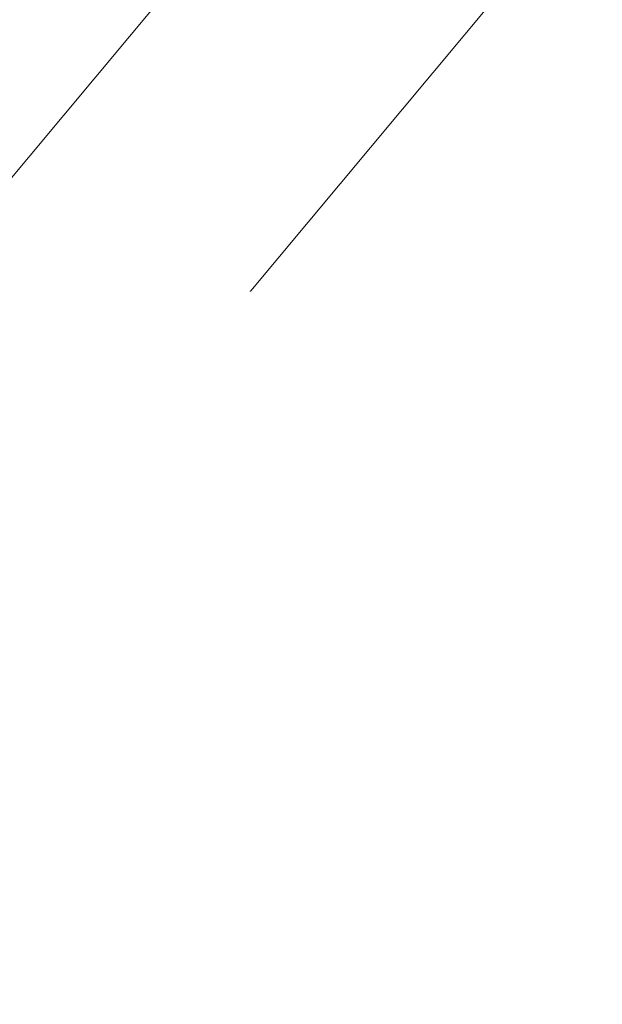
# Model space of a CAD drawing. Header units: feet. Extents: x 7493042 to 7493387, y 5986509 to 5986725.
# Tile 30 of 73: x 7493217.25 to 7493217.819, y 5986661.288 to 5986662.248. Entities that reach past the tile are written whole.
import ezdxf

# ---------------------------------------------------------------- set-up
doc = ezdxf.new("R2010")
doc.units = ezdxf.units.FT
doc.header["$MEASUREMENT"] = 0
doc.linetypes.add('ACAD_ISO03W100', pattern=[30, 12, -18])
for name, color, linetype, lineweight in [('_k_kreskowanie', 250, 'CONTINUOUS', 5), ('_k_widok', 7, 'CONTINUOUS', 18), ('_k_wymiar', 7, 'CONTINUOUS', 13), ('_k_ściany', 7, 'CONTINUOUS', 35)]:
    doc.layers.add(name, color=color, linetype=linetype, lineweight=lineweight)
doc.layers.add('_k_niewidoczna', color=72, linetype='CONTINUOUS', lineweight=9, plot=False)
doc.styles.add('GENERATED_STYLE_1', font='MS Gothic.ttf')

# ---------------------------------------------------------------- blocks, each defined once
blk = doc.blocks.new('3009EPZ')
at = {"layer": '_k_widok', "linetype": 'ACAD_ISO03W100', "ltscale": 0.02}
blk.add_circle((-2.000624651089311, 0), 2.000624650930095, dxfattribs=at)
at = {"layer": '_k_niewidoczna', "color": 1, "lineweight": 20, "insert": (-3.165554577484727, -0.2128368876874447), "char_height": 0.24, "width": 11.63444291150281, "attachment_point": 1, "line_spacing_factor": 1.55, "style": 'GENERATED_STYLE_1', "bg_fill": 2}
blk.add_mtext('\\A1;{\\f@MS Gothic|b0|i0|c238|p49;\\C256;\\P\\pi-0.24,l0.24,t0.24,1.2;^I^I3009EPZ\\P\\pi-0.96,l0.96,t0.96,1.2;^I}', dxfattribs=at)
blk = doc.blocks.new('PZ')
at = {"layer": '_k_kreskowanie'}
h = blk.add_hatch(dxfattribs=at)
h.set_pattern_fill('ANSI31', color=30, scale=2)
h.set_pattern_definition([(44.99999999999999, (0, 9.999999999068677), (-0.1767766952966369, 0.1767766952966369), [])])
h.paths.add_polyline_path([(0, 0), (-10.00000000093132, -9.313225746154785e-10), (-10, -8), (0, -8.000000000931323)])
at = {"layer": '_k_wymiar'}
blk.add_blockref('3009EPZ', (-4.874138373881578, -2.223998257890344), dxfattribs=at)
blk = doc.blocks.new('dz_89')
at = {"layer": '_k_widok', "true_color": 0x727430, "transparency": 33554483}
h = blk.add_hatch(color=67, dxfattribs=at)
h.dxf.hatch_style = 1
edge = h.paths.add_edge_path()
edge.add_line((12.70902155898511, 26.38064855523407), (7.709021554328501, 26.38064852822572))
edge.add_line((7.709021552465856, 26.38064852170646), (7.70902153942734, 37.78064853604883))
edge.add_line((7.709021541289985, 37.78064853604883), (6.369776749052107, 37.78064852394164))
edge.add_line((6.369776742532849, 37.78064853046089), (5.615883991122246, 14.49525390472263))
edge.add_line((5.615883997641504, 14.49525390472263), (18.80389758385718, 14.91181113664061))
edge.add_line((18.80389758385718, 14.91181113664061), (15.54272840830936, 18.68720442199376))
edge.add_arc((24.35910540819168, 26.30271166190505), 11.65008386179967, 180.0006461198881, 220.8201588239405, ccw=False)
edge.add_line((12.70902155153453, 26.3025802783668), (12.70902155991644, 26.38064854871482))
h.paths.add_polyline_path([(40.3690215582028, 42.12779145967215), (6.460092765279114, 40.54843281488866), (6.369776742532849, 37.78064853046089), (20.17902156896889, 37.78064855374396), (20.17902156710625, 39.05064855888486), (40.38900848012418, 39.05064853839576)])
h.paths.add_polyline_path([(40.3890215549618, 27.15064852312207), (32.28902155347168, 27.15064854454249), (32.28902156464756, 24.75064854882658), (31.12902155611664, 24.75064853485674), (31.12902154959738, 22.41511134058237), (31.24902159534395, 22.41511131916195), (31.24902155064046, 18.7951111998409), (31.12902157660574, 18.79511121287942), (31.12902157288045, 17.37511119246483), (37.4009747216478, 17.37511119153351)], flags=16)
edge = h.paths.add_edge_path()
edge.add_line((28.96902152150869, 24.75064853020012), (18.20161191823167, 24.75064854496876))
edge.add_arc((24.35902610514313, 26.30268215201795), 6.350004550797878, 194.1472389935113, 220.8203165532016)
edge.add_line((19.55357563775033, 22.15175411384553), (19.67721045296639, 22.00862444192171))
edge.add_line((19.67721045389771, 22.00862444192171), (22.76096443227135, 18.72709242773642))
edge.add_arc((26.92873122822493, 24.47511123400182), 7.100000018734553, 234.0549274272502, 269.9999999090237)
edge.add_line((26.92873121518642, 17.37511121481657), (28.9690215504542, 17.37511119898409))
edge.add_line((28.96902155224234, 17.37511119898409), (28.96902155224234, 18.79511121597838))
edge.add_line((28.96902155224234, 18.79511121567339), (28.8490215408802, 18.79511121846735))
edge.add_line((28.84902154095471, 18.79511121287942), (28.84902155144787, 22.4151113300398))
edge.add_line((28.84902155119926, 22.4151113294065), (28.96902152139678, 22.41511132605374))
edge.add_line((28.9690215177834, 22.41511132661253), (28.96902151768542, 24.75064853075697))
edge = h.paths.add_edge_path()
edge.add_arc((13.99827481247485, 10.76081904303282), 6.350176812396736, 359.9259715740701, 400.8197376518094)
edge.add_line((18.80389758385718, 14.91181113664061), (5.609941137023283, 14.49506619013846))
edge.add_line((5.60994113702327, 14.49506619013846), (5.005610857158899, -5.566441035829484))
edge.add_line((5.005610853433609, -5.566441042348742), (4.94169659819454, -30.1910327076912))
edge.add_line((4.94169660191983, -30.19103270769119), (-10.95257287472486, -30.01103900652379))
edge.add_line((-10.95257287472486, -30.01103900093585), (-7.97976715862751, -62.86399820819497))
edge.add_line((-7.979767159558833, -62.86399821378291), (26.62697393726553, -58.20511747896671))
edge.add_line((26.62697393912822, -58.20511747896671), (32.59135868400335, -54.96423566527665))
edge.add_line((32.59135868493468, -54.96423566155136), (40.39575607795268, -43.59466002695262))
edge.add_line((40.39575607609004, -43.59466002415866), (36.09191652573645, -43.96657251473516))
edge.add_line((36.09191652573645, -43.96657251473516), (27.13389821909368, -44.82471283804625))
edge.add_line((27.13389822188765, -44.82471284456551), (21.40663926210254, -45.45580032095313))
edge.add_line((21.40663925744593, -45.45580031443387), (21.76153076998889, -48.25727015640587))
edge.add_line((21.76153076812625, -48.25727016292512), (13.38419240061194, -49.23040239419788))
edge.add_line((13.3841924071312, -49.23040239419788), (13.21135381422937, -47.69499205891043))
edge.add_line((13.2113538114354, -47.69499205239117), (7.145014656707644, -48.46539149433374))
edge.add_line((7.145014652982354, -48.465391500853), (4.158830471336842, -45.61260267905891))
edge.add_line((4.158830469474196, -45.61260267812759), (3.796435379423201, -42.43696575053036))
edge.add_line((3.796435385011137, -42.43696574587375), (5.607288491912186, -40.02250703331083))
edge.add_line((5.607288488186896, -40.02250703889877), (4.50924433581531, -31.20987534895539))
edge.add_line((4.509244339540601, -31.20987534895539), (7.406442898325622, -30.84037367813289))
edge.add_line((7.406442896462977, -30.84037367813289), (7.354475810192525, -25.59051912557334))
edge.add_line((7.354475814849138, -25.59051912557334), (13.5241225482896, -24.89589675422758))
edge.add_line((13.52412253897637, -24.89589675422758), (20.14724967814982, -24.10867510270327))
edge.add_line((20.14724967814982, -24.10867509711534), (20.30905911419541, -19.73186123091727))
edge.add_line((20.30905912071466, -19.73186123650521), (20.34844632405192, 10.75261436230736))
edge = h.paths.add_edge_path(flags=16)
edge.add_line((13.01895449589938, -13.43925650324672), (8.439511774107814, -13.33923487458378))
edge.add_line((8.439511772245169, -13.33923487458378), (8.26644729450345, -8.383656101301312))
edge.add_line((8.266447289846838, -8.38365610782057), (6.891811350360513, -8.398121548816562))
edge.add_line((6.891811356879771, -8.398121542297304), (6.954738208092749, 13.77454660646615))
edge.add_line((6.954738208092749, 13.77454659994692), (18.00234881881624, 13.77454662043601))
edge.add_line((18.00234881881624, 13.77454662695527), (17.97982610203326, -3.657293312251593))
edge.add_line((17.97982610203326, -3.657293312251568), (18.8359501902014, -3.658067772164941))
edge.add_line((18.83595019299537, -3.658067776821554), (18.83470074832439, -5.039304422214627))
edge.add_line((18.83470074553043, -5.039304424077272), (17.97804198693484, -5.038197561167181))
edge.add_line((17.9780419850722, -5.038197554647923), (17.97385397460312, -8.27958876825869))
edge.add_line((17.97385397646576, -8.27958876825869), (19.77666913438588, -8.506651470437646))
edge.add_line((19.77666913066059, -8.506651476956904), (19.72751823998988, -11.4468528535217))
edge.add_line((19.72751823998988, -11.4468528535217), (18.06569280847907, -11.46519165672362))
edge.add_line((18.06569281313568, -11.46519165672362), (18.02478807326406, -13.3749892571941))
edge.add_line((18.02478807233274, -13.3749892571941), (18.31841797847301, -13.48052910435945))
edge.add_line((18.31841797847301, -13.48052909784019), (18.31391199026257, -14.5805194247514))
edge.add_line((18.31391198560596, -14.58051943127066), (20.31551771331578, -14.58310556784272))
edge.add_line((20.3155177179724, -14.58310556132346), (20.31293363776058, -16.58310389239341))
edge.add_line((20.31293363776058, -16.58310389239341), (18.31071343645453, -16.58051694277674))
edge.add_line((18.31071343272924, -16.58051694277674), (18.30203254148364, -17.48049553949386))
edge.add_line((18.30203254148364, -17.48049553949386), (14.30206610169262, -17.46411012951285))
edge.add_line((14.30206610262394, -17.46411012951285), (14.31845152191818, -13.46414370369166))
edge.add_line((14.31845152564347, -13.46414370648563), (13.0189544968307, -13.43925650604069))
edge = h.paths.add_edge_path()
edge.add_line((70.70547728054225, -22.95664114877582), (71.4472457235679, -22.85710347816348))
edge.add_line((71.44724573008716, -22.85710347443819), (69.8489759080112, 11.45785041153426))
edge.add_line((69.8489759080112, 11.45785041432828), (26.86243700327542, 9.455688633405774))
edge.add_arc((32.74163792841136, 5.475111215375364), 7.100000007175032, 145.8996048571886, 179.9259717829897)
edge.add_line((25.64164385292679, 5.484284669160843), (25.62778908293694, -5.238872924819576))
edge.add_line((25.62778907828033, -5.238872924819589), (25.60720499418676, -21.17032181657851))
edge.add_line((25.60720499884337, -21.17032181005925), (27.299590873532, -23.25855136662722))
edge.add_line((27.29959087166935, -23.25855137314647), (27.12347947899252, -23.27948386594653))
edge.add_line((27.12347947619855, -23.27948385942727), (27.71707911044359, -26.05621343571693))
edge.add_line((27.71707911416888, -26.05621344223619), (29.53703548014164, -27.82601317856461))
edge.add_line((29.53703548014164, -27.82601317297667), (29.60346308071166, -27.82848015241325))
edge.add_line((29.6034630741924, -27.82848015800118), (36.52562348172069, -27.13329647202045))
edge.add_line((36.5256234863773, -27.13329646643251), (36.26258692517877, -25.0899024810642))
edge.add_line((36.26258692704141, -25.08990248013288), (36.07831178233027, -24.66276939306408))
edge.add_line((36.07831178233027, -24.66276939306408), (35.15574125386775, -23.36763865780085))
edge.add_line((35.15574125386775, -23.36763865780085), (35.00444155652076, -22.59148895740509))
edge.add_line((35.00444155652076, -22.59148896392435), (39.10632897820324, -22.11164607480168))
edge.add_line((39.10632897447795, -22.11164606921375), (39.20411890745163, -22.94759307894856))
edge.add_line((39.20411891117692, -22.94759307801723), (38.26454920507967, -25.0741886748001))
edge.add_line((38.26454920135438, -25.07418867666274), (38.50228764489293, -26.89560536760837))
edge.add_line((38.50228764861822, -26.89560536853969), (39.51359771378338, -26.79456247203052))
edge.add_line((39.51359771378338, -26.79456247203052), (41.05788775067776, -26.64026801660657))
edge.add_line((41.05788775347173, -26.6402680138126), (43.63170448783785, -26.38311060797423))
edge.add_line((43.63170448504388, -26.38311060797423), (44.91861283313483, -26.25453190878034))
edge.add_line((44.91861282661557, -26.25453191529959), (47.49242954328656, -25.99737448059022))
edge.add_line((47.49242954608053, -25.99737447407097), (49.95831791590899, -25.73115457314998))
edge.add_line((49.95831791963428, -25.73115457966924), (52.31213912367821, -25.45632046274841))
edge.add_line((52.31213912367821, -25.45632045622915), (58.19669211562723, -24.76923523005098))
edge.add_line((58.19669211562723, -24.76923523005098), (59.37360269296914, -24.63181821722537))
edge.add_line((59.37360268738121, -24.63181822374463), (60.55051330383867, -24.49440115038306))
edge.add_line((60.55051330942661, -24.49440114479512), (60.21025393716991, -21.28603019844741))
edge.add_line((60.21025393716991, -21.28603020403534), (62.11008556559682, -21.05637871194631))
edge.add_line((62.11008556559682, -21.05637870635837), (62.42622630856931, -24.13022891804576))
edge.add_line((62.42622630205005, -24.13022891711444), (64.211544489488, -25.36733802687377))
edge.add_line((64.21154449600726, -25.36733802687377), (70.90926426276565, -24.47528995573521))
edge.add_line((70.90926425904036, -24.47528996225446), (70.70547728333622, -22.95664114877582))
h.paths.add_polyline_path([(43.90902158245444, 33.17064851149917), (43.40902154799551, 33.17064852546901)], flags=17)
h.paths.add_polyline_path([(51.80902156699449, 33.17064855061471), (52.30902153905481, 33.17064853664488), (52.25776074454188, 33.17064853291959)], flags=17)
h.paths.add_polyline_path([(51.60902157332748, 31.97064854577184), (51.10902157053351, 31.97064853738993)], flags=17)
h.paths.add_polyline_path([(50.40902157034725, 31.97064852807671), (50.90902157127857, 31.970648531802)], flags=17)
h.paths.add_polyline_path([(49.70902156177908, 31.97064853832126), (50.20902156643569, 31.9706485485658)], flags=17)
h.paths.add_polyline_path([(49.50902157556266, 33.17064853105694), (49.00902156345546, 34.88798305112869)], flags=17)
h.paths.add_polyline_path([(48.30902154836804, 31.97064854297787), (48.80902156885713, 31.97064854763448)], flags=17)
h.paths.add_polyline_path([(48.10902155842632, 31.97064852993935), (47.60902157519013, 31.97064853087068)], flags=17)
h.paths.add_polyline_path([(47.40902157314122, 31.97064854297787), (46.90902157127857, 31.9706485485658)], flags=17)
h.paths.add_polyline_path([(46.20902156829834, 33.17064854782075), (46.70902156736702, 33.17064852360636)], flags=17)
h.paths.add_polyline_path([(46.00902155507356, 31.97064852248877), (45.50902155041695, 31.97064853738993)], flags=17)
h.paths.add_polyline_path([(45.30902156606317, 31.9706485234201), (44.80902154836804, 31.97064851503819)], flags=17)
h.paths.add_polyline_path([(44.60902157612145, 31.97064851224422), (44.109021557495, 31.97064851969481)], flags=17)
h.paths.add_polyline_path([(53.10176307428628, 26.89891276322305), (52.6837246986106, 34.88798304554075), (62.67006255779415, 35.41053103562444), (63.08810090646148, 27.421460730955)], flags=16)
edge = h.paths.add_edge_path()
edge.add_line((42.96902156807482, 26.89891279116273), (42.96902155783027, 27.8306485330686))
edge.add_line((42.96902155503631, 27.83064852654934), (40.38902156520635, 27.83064852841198))
edge.add_line((40.38902156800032, 27.83064853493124), (40.38902156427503, 27.17064853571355))
edge.add_line((40.38902156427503, 27.17064853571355), (37.4009747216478, 17.37511119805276))
edge.add_line((37.4009747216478, 17.37511119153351), (37.4009747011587, 12.57511119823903))
edge.add_line((37.4009747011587, 12.57511120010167), (32.74163790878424, 12.57511120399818))
edge.add_arc((32.74163790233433, 5.475111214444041), 7.099999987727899, 90.00000000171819, 145.8996045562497)
edge.add_line((26.86243701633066, 9.455688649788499), (69.8489759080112, 11.45785041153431))
edge.add_line((69.8489759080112, 11.45785041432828), (68.35975570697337, 43.43150139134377))
edge.add_line((68.3597557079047, 43.43150139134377), (40.36902155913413, 42.12779145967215))
edge.add_line((40.3690215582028, 42.12779145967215), (40.38902154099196, 39.05064854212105))
edge.add_line((40.38902154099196, 39.05064854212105), (40.38902155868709, 36.79064854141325))
edge.add_line((40.38902155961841, 36.79064854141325), (42.98902157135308, 36.79064853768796))
edge.add_line((42.98902156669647, 36.7906485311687), (42.98902155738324, 34.88798305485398))
edge.add_line((42.98902155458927, 34.88798305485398), (52.68372470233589, 34.88798305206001))
edge.add_line((52.68372470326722, 34.88798305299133), (53.10176307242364, 26.89891277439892))
edge.add_line((53.10176307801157, 26.8989127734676), (42.96902156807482, 26.89891278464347))
at = {"layer": '_k_widok', "rotation": 2.995343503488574}
blk.add_blockref('PZ', (62.81248085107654, 35.40524195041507), dxfattribs=at)
blk = doc.blocks.new('st_arch')
at = {"layer": '_k_kreskowanie'}
h = blk.add_hatch(dxfattribs=at)
h.set_pattern_fill('ANSI37', color=251, scale=1.5)
h.set_pattern_definition([(45, (0, 0), (-0.1325825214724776, 0.1325825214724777), []), (135, (0, 0), (-0.1325825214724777, -0.1325825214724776), [])])
h.paths.add_polyline_path([(-3.651893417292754, -0.1649241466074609, 0.1831310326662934), (-4.930936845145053, 1.732734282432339), (-7.999900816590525, 1.451194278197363), (-7.281507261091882, -6.544039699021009, 0.1004428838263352), (-5.454968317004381, -6.373939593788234, 0.2309915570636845), (-3.621269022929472, -4.319969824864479, 0.1038149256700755)])

msp = doc.modelspace()

# ---------------------------------------------------------------- block references
at = {"layer": '_k_ściany', "color": 4, "xscale": 11.74033149, "yscale": 11.74033149, "zscale": 11.74033149, "rotation": 270}
msp.add_blockref('st_arch', (7493229.551674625, 5986601.524765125), dxfattribs=at)

# ---------------------------------------------------------------- next in the draw order: block references
at = {"layer": '_k_ściany', "rotation": 2.126854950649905}
msp.add_blockref('dz_89', (7493161.928738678, 5986627.126837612), dxfattribs=at)

doc.saveas('drawing.dxf')
